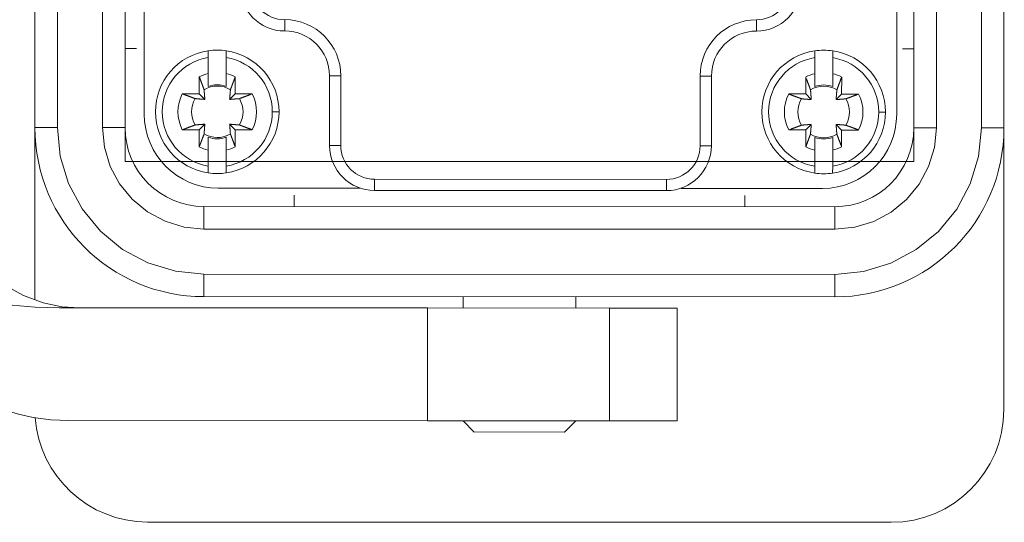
# Model space of a CAD drawing. Header units: millimetres. Extents: x 12388 to 56229, y -202 to 7369.
# Tile 45 of 88: x 21001 to 21176, y 2279 to 2368. Entities that reach past the tile are written whole.
import ezdxf

# ---------------------------------------------------------------- set-up
doc = ezdxf.new("R2010")
doc.units = ezdxf.units.MM
doc.header["$LTSCALE"] = 40
doc.layers.add('도면층1', color=1, linetype='Continuous')

# ---------------------------------------------------------------- blocks, each defined once
blk = doc.blocks.new('0088')
at = {"layer": '도면층1', "linetype": 'Continuous', "lineweight": 15}
for p, q in [((21020.14, 2534.54), (21020.14, 2342.54)), ((21160.14, 2342.54), (21160.14, 2534.54)), ((21020.14, 2342.54), (21160.14, 2342.54))]:
    blk.add_line(p, q, dxfattribs=at)
at = {"layer": '도면층1', "lineweight": 0}
for p, q in [((21004.15, 2348.59), (21004.21, 2528.59)), ((21008.15, 2348.59), (21008.21, 2528.59)), ((21016.21, 2528.59), (21016.15, 2348.59)), ((21020.21, 2528.59), (21020.15, 2348.59)), ((21160.15, 2348.54), (21160.21, 2528.54)), ((21164.15, 2348.54), (21164.21, 2528.54)), ((21172.21, 2528.54), (21172.15, 2348.54)), ((21176.21, 2528.53), (21176.15, 2348.53)), ((21022.16, 2362.59), (21020.16, 2362.59)), ((21160.16, 2362.54), (21158.16, 2362.54)), ((21004.14, 2318.04), (21004.15, 2348.59)), ((21004.15, 2348.59), (21008.15, 2348.59)), ((21016.15, 2348.59), (21020.15, 2348.59)), ((21160.15, 2348.54), (21164.15, 2348.54)), ((21172.15, 2348.54), (21176.15, 2348.53)), ((21176.15, 2348.53), (21176.14, 2298.53)), ((21050.15, 2334.58), (21050.15, 2336.58)), ((21130.15, 2336.55), (21130.15, 2334.55)), ((21034.15, 2334.58), (21146.15, 2334.54)), ((21034.15, 2334.58), (21034.15, 2330.58)), ((21146.15, 2330.54), (21146.15, 2334.54)), ((21034.15, 2330.58), (21146.15, 2330.54)), ((21034.14, 2322.58), (21146.14, 2322.54)), ((21034.14, 2318.58), (21034.14, 2322.58)), ((21146.14, 2322.54), (21146.14, 2318.54)), ((21146.14, 2318.54), (21034.14, 2318.58)), ((21080.14, 2318.57), (21080.14, 2316.57)), ((21100.14, 2316.56), (21100.14, 2318.56)), ((21008.45, 2316.59), (21073.82, 2316.57)), ((21073.82, 2316.57), (21073.82, 2296.57)), ((21073.82, 2316.57), (21106.14, 2316.56)), ((21106.14, 2316.56), (21106.14, 2296.56)), ((21106.14, 2316.56), (21118.14, 2316.55)), ((21118.14, 2316.56), (21118.14, 2316.56)), ((21118.14, 2316.55), (21118.14, 2296.55)), ((21010.14, 2296.59), (21073.82, 2296.57)), ((21073.82, 2296.57), (21106.14, 2296.56)), ((21080.14, 2296.57), (21082.14, 2294.56)), ((21098.12, 2294.55), (21100.14, 2296.56)), ((21106.14, 2296.56), (21118.14, 2296.55)), ((21118.14, 2296.55), (21118.14, 2296.55)), ((21082.13, 2294.57), (21098.13, 2294.56)), ((21156.13, 2278.54), (21024.13, 2278.59))]:
    blk.add_line(p, q, dxfattribs=at)
at = {"layer": '도면층1', "linetype": 'Continuous', "lineweight": 0}
for p, q in [((21023.56, 2371.05), (21023.55, 2350.99)), ((21157.12, 2371), (21157.11, 2350.94)), ((21048.48, 2365.73), (21048.48, 2367.72)), ((21132.2, 2365.7), (21132.2, 2367.7)), ((21034.92, 2361.02), (21034.92, 2362.23)), ((21038.11, 2362.23), (21038.11, 2361.02)), ((21142.56, 2360.98), (21142.56, 2362.19)), ((21145.75, 2362.19), (21145.75, 2360.98)), ((21034.92, 2358.17), (21034.92, 2361.02)), ((21038.11, 2361.02), (21038.11, 2358.17)), ((21142.56, 2358.14), (21142.56, 2360.98)), ((21145.75, 2360.98), (21145.75, 2358.14)), ((21056.44, 2345.39), (21056.45, 2357.75)), ((21056.45, 2357.75), (21058.44, 2357.75)), ((21058.44, 2357.75), (21058.44, 2345.39)), ((21122.22, 2345.37), (21122.23, 2357.73)), ((21124.22, 2357.73), (21122.23, 2357.73)), ((21124.22, 2357.73), (21124.22, 2345.37)), ((21033.32, 2354.57), (21033.32, 2357.59)), ((21034.92, 2357.05), (21034.92, 2355.9)), ((21038.11, 2355.9), (21038.11, 2357.04)), ((21039.7, 2357.59), (21039.7, 2354.57)), ((21140.97, 2354.54), (21140.97, 2357.55)), ((21142.56, 2357.01), (21142.56, 2355.86)), ((21145.75, 2355.86), (21145.75, 2357.01)), ((21147.35, 2357.55), (21147.34, 2354.53)), ((21030.31, 2354.57), (21033.32, 2354.57)), ((21034.31, 2353.58), (21033.32, 2354.57)), ((21039.7, 2354.57), (21038.71, 2353.58)), ((21039.7, 2354.57), (21042.72, 2354.57)), ((21137.95, 2354.54), (21140.97, 2354.54)), ((21141.95, 2353.55), (21140.97, 2354.54)), ((21147.34, 2354.53), (21146.36, 2353.55)), ((21147.34, 2354.53), (21150.36, 2354.53)), ((21047.47, 2351.38), (21046.28, 2351.38)), ((21155.12, 2351.34), (21153.92, 2351.34)), ((21033.32, 2348.19), (21034.31, 2349.18)), ((21038.71, 2349.18), (21039.7, 2348.19)), ((21140.96, 2348.16), (21141.95, 2349.14)), ((21146.36, 2349.14), (21147.34, 2348.15)), ((21033.32, 2348.19), (21030.3, 2348.19)), ((21033.32, 2345.18), (21033.32, 2348.19)), ((21039.7, 2348.19), (21039.7, 2345.17)), ((21042.71, 2348.19), (21039.7, 2348.19)), ((21140.96, 2348.16), (21137.95, 2348.16)), ((21140.96, 2345.14), (21140.96, 2348.16)), ((21147.34, 2348.15), (21147.34, 2345.14)), ((21150.36, 2348.15), (21147.34, 2348.15)), ((21034.91, 2346.86), (21034.91, 2345.72)), ((21038.1, 2345.72), (21038.1, 2346.86)), ((21142.56, 2346.83), (21142.56, 2345.68)), ((21145.75, 2345.68), (21145.75, 2346.83)), ((21034.91, 2341.75), (21034.91, 2344.59)), ((21038.1, 2344.59), (21038.1, 2341.74)), ((21056.44, 2345.39), (21058.44, 2345.39)), ((21124.22, 2345.37), (21122.22, 2345.37)), ((21142.56, 2341.71), (21142.56, 2344.55)), ((21145.75, 2344.55), (21145.75, 2341.71)), ((21034.91, 2340.53), (21034.91, 2341.75)), ((21038.1, 2341.74), (21038.1, 2340.53)), ((21142.56, 2340.5), (21142.56, 2341.71)), ((21145.75, 2341.71), (21145.74, 2340.5)), ((21064.41, 2339.41), (21116.24, 2339.39)), ((21064.41, 2337.42), (21064.41, 2339.41)), ((21116.24, 2337.4), (21116.24, 2339.39)), ((21036.7, 2337.83), (21061.82, 2337.82)), ((21061.82, 2337.82), (21061.82, 2337.85)), ((21116.24, 2337.4), (21064.41, 2337.42)), ((21118.83, 2337.83), (21118.83, 2337.8)), ((21118.83, 2337.8), (21143.95, 2337.79))]:
    blk.add_line(p, q, dxfattribs=at)
for points in [[(21034.92, 2355.9), (21034.92, 2355.96, 0), (21034.92, 2356.03, 0), (21034.92, 2356.09, 0), (21034.92, 2356.16, 0), (21034.92, 2356.22, 0), (21034.92, 2356.29, 0), (21034.92, 2356.36, 0), (21034.92, 2356.42, 0), (21034.92, 2356.49, 0), (21034.92, 2356.56, 0), (21034.92, 2356.64, 0), (21034.92, 2356.71, 0), (21034.92, 2356.78, 0), (21034.92, 2356.85, 0), (21034.92, 2356.93, 0), (21034.92, 2357, 0), (21034.92, 2357.08, 0), (21034.92, 2357.16, 0), (21034.92, 2357.24, 0), (21034.92, 2357.32, 0), (21034.92, 2357.4, 0), (21034.92, 2357.48, 0), (21034.92, 2357.57, 0), (21034.92, 2357.65, 0), (21034.92, 2357.72, 0), (21034.92, 2357.82, 0), (21034.92, 2357.97, 0), (21034.92, 2358.17, 0)], [(21038.11, 2358.17), (21038.11, 2358.08, 0), (21038.11, 2357.99, 0), (21038.11, 2357.9, 0), (21038.11, 2357.82, 0), (21038.11, 2357.73, 0), (21038.11, 2357.65, 0), (21038.11, 2357.56, 0), (21038.11, 2357.48, 0), (21038.11, 2357.4, 0), (21038.11, 2357.32, 0), (21038.11, 2357.24, 0), (21038.11, 2357.16, 0), (21038.11, 2357.08, 0), (21038.11, 2357, 0), (21038.11, 2356.93, 0), (21038.11, 2356.85, 0), (21038.11, 2356.78, 0), (21038.11, 2356.71, 0), (21038.11, 2356.63, 0), (21038.11, 2356.56, 0), (21038.11, 2356.49, 0), (21038.11, 2356.42, 0), (21038.11, 2356.35, 0), (21038.11, 2356.29, 0), (21038.11, 2356.23, 0), (21038.11, 2356.15, 0), (21038.11, 2356.04, 0), (21038.11, 2355.9, 0)], [(21142.56, 2355.86), (21142.56, 2355.93, 0), (21142.56, 2355.99, 0), (21142.56, 2356.05, 0), (21142.56, 2356.12, 0), (21142.56, 2356.19, 0), (21142.56, 2356.25, 0), (21142.56, 2356.32, 0), (21142.56, 2356.39, 0), (21142.56, 2356.46, 0), (21142.56, 2356.53, 0), (21142.56, 2356.6, 0), (21142.56, 2356.67, 0), (21142.56, 2356.74, 0), (21142.56, 2356.82, 0), (21142.56, 2356.89, 0), (21142.56, 2356.97, 0), (21142.56, 2357.05, 0), (21142.56, 2357.12, 0), (21142.56, 2357.2, 0), (21142.56, 2357.28, 0), (21142.56, 2357.36, 0), (21142.56, 2357.44, 0), (21142.56, 2357.53, 0), (21142.56, 2357.61, 0), (21142.56, 2357.68, 0), (21142.56, 2357.78, 0), (21142.56, 2357.94, 0), (21142.56, 2358.14, 0)], [(21145.75, 2358.14), (21145.75, 2358.05, 0), (21145.75, 2357.96, 0), (21145.75, 2357.87, 0), (21145.75, 2357.78, 0), (21145.75, 2357.69, 0), (21145.75, 2357.61, 0), (21145.75, 2357.53, 0), (21145.75, 2357.44, 0), (21145.75, 2357.36, 0), (21145.75, 2357.28, 0), (21145.75, 2357.2, 0), (21145.75, 2357.12, 0), (21145.75, 2357.04, 0), (21145.75, 2356.97, 0), (21145.75, 2356.89, 0), (21145.75, 2356.82, 0), (21145.75, 2356.74, 0), (21145.75, 2356.67, 0), (21145.75, 2356.6, 0), (21145.75, 2356.53, 0), (21145.75, 2356.46, 0), (21145.75, 2356.39, 0), (21145.75, 2356.32, 0), (21145.75, 2356.25, 0), (21145.75, 2356.19, 0.000001), (21145.75, 2356.12, 0.000001), (21145.75, 2356.01, 0), (21145.75, 2355.86, 0)], [(21034.17, 2355.31), (21034.15, 2355.37, 0.000046), (21034.13, 2355.43, 0.000045), (21034.1, 2355.5, 0.000043), (21034.08, 2355.56, 0.000042), (21034.06, 2355.62, 0.000041), (21034.03, 2355.69, 0.000039), (21034.01, 2355.76, 0.000038), (21033.98, 2355.82, 0.000037), (21033.96, 2355.89, 0.000036), (21033.93, 2355.96, 0.000035), (21033.9, 2356.03, 0.000034), (21033.88, 2356.1, 0.000033), (21033.85, 2356.18, 0.000032), (21033.82, 2356.25, 0.000031), (21033.8, 2356.32, 0.00003), (21033.77, 2356.4, 0.000029), (21033.74, 2356.48, 0.000028), (21033.71, 2356.56, 0.000028), (21033.68, 2356.64, 0.000026), (21033.65, 2356.72, 0.000024), (21033.62, 2356.8, 0.000026), (21033.59, 2356.88, 0.00003), (21033.55, 2356.97, 0.000022), (21033.52, 2357.05, 0.000007), (21033.5, 2357.12, 0.00003), (21033.46, 2357.22, 0.000049), (21033.4, 2357.38, 0.000023), (21033.32, 2357.59, 0.000012)], [(21039.7, 2357.59), (21039.67, 2357.49, 0.00002), (21039.63, 2357.4, 0.00002), (21039.6, 2357.31, 0.000021), (21039.57, 2357.22, 0.000021), (21039.53, 2357.13, 0.000022), (21039.5, 2357.05, 0.000022), (21039.47, 2356.96, 0.000023), (21039.44, 2356.88, 0.000024), (21039.41, 2356.8, 0.000024), (21039.37, 2356.71, 0.000025), (21039.34, 2356.63, 0.000026), (21039.31, 2356.55, 0.000026), (21039.29, 2356.48, 0.000027), (21039.26, 2356.4, 0.000028), (21039.23, 2356.32, 0.000029), (21039.2, 2356.25, 0.00003), (21039.17, 2356.17, 0.000031), (21039.15, 2356.1, 0.000032), (21039.12, 2356.03, 0.000032), (21039.09, 2355.96, 0.000031), (21039.07, 2355.89, 0.000035), (21039.04, 2355.82, 0.000044), (21039.02, 2355.75, 0.000034), (21038.99, 2355.69, 0.000012), (21038.97, 2355.63, 0.00005), (21038.94, 2355.56, 0.000093), (21038.9, 2355.45, 0.000048), (21038.85, 2355.31, 0.000026)], [(21141.82, 2355.28), (21141.79, 2355.34, 0.000046), (21141.77, 2355.4, 0.000045), (21141.75, 2355.46, 0.000043), (21141.72, 2355.52, 0.000042), (21141.7, 2355.59, 0.000041), (21141.68, 2355.65, 0.000039), (21141.65, 2355.72, 0.000038), (21141.63, 2355.79, 0.000037), (21141.6, 2355.86, 0.000036), (21141.57, 2355.93, 0.000035), (21141.55, 2356, 0.000034), (21141.52, 2356.07, 0.000032), (21141.49, 2356.14, 0.000032), (21141.47, 2356.21, 0.000031), (21141.44, 2356.29, 0.00003), (21141.41, 2356.36, 0.000029), (21141.38, 2356.44, 0.000028), (21141.35, 2356.52, 0.000028), (21141.32, 2356.6, 0.000026), (21141.29, 2356.68, 0.000024), (21141.26, 2356.76, 0.000026), (21141.23, 2356.84, 0.00003), (21141.2, 2356.93, 0.000022), (21141.17, 2357.01, 0.000007), (21141.14, 2357.09, 0.00003), (21141.1, 2357.19, 0.000049), (21141.04, 2357.34, 0.000023), (21140.97, 2357.55, 0.000012)], [(21147.35, 2357.55), (21147.31, 2357.46, 0.000019), (21147.28, 2357.37, 0.00002), (21147.24, 2357.28, 0.00002), (21147.21, 2357.19, 0.000021), (21147.18, 2357.1, 0.000022), (21147.14, 2357.01, 0.000022), (21147.11, 2356.93, 0.000023), (21147.08, 2356.84, 0.000023), (21147.05, 2356.76, 0.000024), (21147.02, 2356.68, 0.000025), (21146.99, 2356.6, 0.000025), (21146.96, 2356.52, 0.000026), (21146.93, 2356.44, 0.000027), (21146.9, 2356.36, 0.000028), (21146.87, 2356.29, 0.000029), (21146.84, 2356.21, 0.000029), (21146.82, 2356.14, 0.00003), (21146.79, 2356.07, 0.000032), (21146.76, 2355.99, 0.000032), (21146.74, 2355.92, 0.000031), (21146.71, 2355.85, 0.000035), (21146.68, 2355.79, 0.000043), (21146.66, 2355.72, 0.000034), (21146.63, 2355.65, 0.000012), (21146.61, 2355.59, 0.00005), (21146.59, 2355.52, 0.000091), (21146.55, 2355.41, 0.000047), (21146.49, 2355.27, 0.000026)], [(21030.31, 2354.57), (21030.4, 2354.54, 0.000019), (21030.49, 2354.5, 0.00002), (21030.58, 2354.47, 0.000021), (21030.67, 2354.44, 0.000021), (21030.76, 2354.4, 0.000022), (21030.84, 2354.37, 0.000022), (21030.93, 2354.34, 0.000023), (21031.01, 2354.31, 0.000024), (21031.1, 2354.28, 0.000024), (21031.18, 2354.25, 0.000025), (21031.26, 2354.22, 0.000026), (21031.34, 2354.19, 0.000026), (21031.42, 2354.16, 0.000027), (21031.49, 2354.13, 0.000028), (21031.57, 2354.1, 0.000029), (21031.64, 2354.07, 0.000029), (21031.72, 2354.04, 0.00003), (21031.79, 2354.02, 0.000032), (21031.86, 2353.99, 0.000032), (21031.93, 2353.96, 0.000031), (21032, 2353.94, 0.000035), (21032.07, 2353.91, 0.000043), (21032.14, 2353.89, 0.000034), (21032.2, 2353.86, 0.000012), (21032.26, 2353.84, 0.00005), (21032.33, 2353.81, 0.000092), (21032.44, 2353.77, 0.000047), (21032.58, 2353.72, 0.000026)], [(21034.31, 2353.58), (21034.3, 2353.63, 0.000147), (21034.3, 2353.67, 0.00014), (21034.3, 2353.71, 0.000136), (21034.3, 2353.76, 0.000136), (21034.29, 2353.8, 0.000133), (21034.29, 2353.85, 0.000131), (21034.29, 2353.9, 0.000129), (21034.28, 2353.94, 0.000127), (21034.28, 2353.99, 0.000125), (21034.27, 2354.04, 0.000123), (21034.27, 2354.09, 0.000121), (21034.27, 2354.14, 0.000119), (21034.26, 2354.2, 0.000116), (21034.26, 2354.25, 0.000115), (21034.25, 2354.31, 0.000112), (21034.25, 2354.36, 0.00011), (21034.24, 2354.42, 0.000109), (21034.24, 2354.48, 0.000109), (21034.24, 2354.54, 0.000103), (21034.23, 2354.6, 0.000094), (21034.23, 2354.66, 0.000103), (21034.22, 2354.73, 0.000123), (21034.21, 2354.8, 0.000088), (21034.21, 2354.86, 0.000024), (21034.2, 2354.92, 0.000127), (21034.2, 2355.01, 0.000209), (21034.19, 2355.14, 0.000094), (21034.17, 2355.31, 0.000047)], [(21038.85, 2355.31), (21038.84, 2355.23, 0.00008), (21038.84, 2355.15, 0.000085), (21038.83, 2355.08, 0.000089), (21038.83, 2355, 0.00009), (21038.82, 2354.93, 0.000091), (21038.81, 2354.86, 0.000093), (21038.81, 2354.79, 0.000095), (21038.8, 2354.73, 0.000097), (21038.8, 2354.66, 0.000099), (21038.79, 2354.6, 0.000101), (21038.79, 2354.54, 0.000103), (21038.78, 2354.48, 0.000105), (21038.78, 2354.42, 0.000107), (21038.77, 2354.36, 0.000109), (21038.77, 2354.3, 0.000111), (21038.76, 2354.25, 0.000112), (21038.76, 2354.2, 0.000115), (21038.76, 2354.14, 0.000119), (21038.75, 2354.09, 0.000119), (21038.75, 2354.04, 0.000113), (21038.74, 2353.99, 0.000126), (21038.74, 2353.94, 0.000151), (21038.74, 2353.89, 0.000119), (21038.73, 2353.85, 0.000046), (21038.73, 2353.81, 0.000167), (21038.73, 2353.76, 0.000297), (21038.72, 2353.68, 0.000154), (21038.71, 2353.58, 0.000085)], [(21040.44, 2353.72), (21040.5, 2353.74, 0.000046), (21040.56, 2353.76, 0.000045), (21040.62, 2353.79, 0.000043), (21040.69, 2353.81, 0.000042), (21040.75, 2353.84, 0.000041), (21040.82, 2353.86, 0.000039), (21040.88, 2353.88, 0.000038), (21040.95, 2353.91, 0.000037), (21041.02, 2353.93, 0.000036), (21041.09, 2353.96, 0.000035), (21041.16, 2353.99, 0.000033), (21041.23, 2354.01, 0.000032), (21041.3, 2354.04, 0.000031), (21041.38, 2354.07, 0.000031), (21041.45, 2354.1, 0.00003), (21041.53, 2354.12, 0.000029), (21041.61, 2354.15, 0.000028), (21041.68, 2354.18, 0.000028), (21041.76, 2354.21, 0.000026), (21041.84, 2354.24, 0.000024), (21041.93, 2354.27, 0.000026), (21042.01, 2354.3, 0.00003), (21042.1, 2354.34, 0.000022), (21042.18, 2354.37, 0.000007), (21042.25, 2354.4, 0.00003), (21042.35, 2354.43, 0.000049), (21042.51, 2354.49, 0.000023), (21042.72, 2354.57, 0.000012)], [(21137.95, 2354.54), (21138.04, 2354.5, 0.00002), (21138.13, 2354.47, 0.00002), (21138.22, 2354.43, 0.000021), (21138.31, 2354.4, 0.000021), (21138.4, 2354.37, 0.000022), (21138.49, 2354.34, 0.000022), (21138.57, 2354.3, 0.000023), (21138.66, 2354.27, 0.000024), (21138.74, 2354.24, 0.000024), (21138.82, 2354.21, 0.000025), (21138.9, 2354.18, 0.000026), (21138.98, 2354.15, 0.000026), (21139.06, 2354.12, 0.000027), (21139.14, 2354.09, 0.000028), (21139.21, 2354.06, 0.000029), (21139.29, 2354.04, 0.00003), (21139.36, 2354.01, 0.000031), (21139.43, 2353.98, 0.000032), (21139.51, 2353.95, 0.000032), (21139.58, 2353.93, 0.000031), (21139.64, 2353.9, 0.000035), (21139.71, 2353.88, 0.000044), (21139.78, 2353.85, 0.000034), (21139.85, 2353.83, 0.000012), (21139.91, 2353.81, 0.00005), (21139.98, 2353.78, 0.000092), (21140.08, 2353.74, 0.000048), (21140.22, 2353.69, 0.000026)], [(21141.95, 2353.55), (21141.95, 2353.59, 0.000147), (21141.95, 2353.63, 0.000141), (21141.94, 2353.68, 0.000137), (21141.94, 2353.72, 0.000136), (21141.94, 2353.77, 0.000134), (21141.93, 2353.81, 0.000132), (21141.93, 2353.86, 0.000129), (21141.93, 2353.91, 0.000128), (21141.92, 2353.96, 0.000125), (21141.92, 2354.01, 0.000123), (21141.91, 2354.06, 0.000121), (21141.91, 2354.11, 0.000119), (21141.91, 2354.16, 0.000117), (21141.9, 2354.21, 0.000115), (21141.9, 2354.27, 0.000113), (21141.89, 2354.33, 0.00011), (21141.89, 2354.38, 0.000109), (21141.88, 2354.44, 0.00011), (21141.88, 2354.5, 0.000104), (21141.87, 2354.57, 0.000094), (21141.87, 2354.63, 0.000104), (21141.86, 2354.69, 0.000124), (21141.86, 2354.76, 0.000088), (21141.85, 2354.83, 0.000024), (21141.85, 2354.89, 0.000128), (21141.84, 2354.97, 0.00021), (21141.83, 2355.1, 0.000094), (21141.82, 2355.28, 0.000047)], [(21146.49, 2355.27), (21146.49, 2355.2, 0.00008), (21146.48, 2355.12, 0.000085), (21146.47, 2355.04, 0.000089), (21146.47, 2354.97, 0.000089), (21146.46, 2354.9, 0.000091), (21146.46, 2354.83, 0.000093), (21146.45, 2354.76, 0.000095), (21146.45, 2354.69, 0.000097), (21146.44, 2354.63, 0.000099), (21146.44, 2354.56, 0.0001), (21146.43, 2354.5, 0.000103), (21146.43, 2354.44, 0.000104), (21146.42, 2354.38, 0.000107), (21146.42, 2354.33, 0.000109), (21146.41, 2354.27, 0.000111), (21146.41, 2354.21, 0.000112), (21146.4, 2354.16, 0.000115), (21146.4, 2354.11, 0.000119), (21146.39, 2354.05, 0.000118), (21146.39, 2354, 0.000113), (21146.39, 2353.95, 0.000125), (21146.38, 2353.91, 0.00015), (21146.38, 2353.86, 0.000119), (21146.38, 2353.81, 0.000046), (21146.37, 2353.77, 0.000167), (21146.37, 2353.72, 0.000296), (21146.36, 2353.64, 0.000153), (21146.36, 2353.55, 0.000084)], [(21148.08, 2353.68), (21148.14, 2353.71, 0.000046), (21148.21, 2353.73, 0.000045), (21148.27, 2353.75, 0.000043), (21148.33, 2353.78, 0.000042), (21148.4, 2353.8, 0.00004), (21148.46, 2353.82, 0.000039), (21148.53, 2353.85, 0.000038), (21148.6, 2353.87, 0.000037), (21148.66, 2353.9, 0.000035), (21148.73, 2353.92, 0.000034), (21148.8, 2353.95, 0.000033), (21148.88, 2353.98, 0.000032), (21148.95, 2354, 0.000031), (21149.02, 2354.03, 0.00003), (21149.1, 2354.06, 0.000029), (21149.17, 2354.09, 0.000028), (21149.25, 2354.12, 0.000028), (21149.33, 2354.15, 0.000028), (21149.41, 2354.18, 0.000026), (21149.49, 2354.21, 0.000024), (21149.57, 2354.24, 0.000025), (21149.65, 2354.27, 0.000029), (21149.74, 2354.3, 0.000022), (21149.82, 2354.33, 0.000007), (21149.9, 2354.36, 0.00003), (21150, 2354.4, 0.000048), (21150.15, 2354.46, 0.000022), (21150.36, 2354.53, 0.000012)], [(21032.58, 2353.72), (21032.66, 2353.72, 0.00008), (21032.74, 2353.71, 0.000085), (21032.81, 2353.7, 0.000089), (21032.89, 2353.7, 0.000089), (21032.96, 2353.69, 0.000091), (21033.03, 2353.68, 0.000093), (21033.1, 2353.68, 0.000095), (21033.16, 2353.67, 0.000097), (21033.23, 2353.67, 0.000099), (21033.29, 2353.66, 0.000101), (21033.35, 2353.66, 0.000103), (21033.41, 2353.65, 0.000105), (21033.47, 2353.65, 0.000107), (21033.53, 2353.64, 0.000109), (21033.59, 2353.64, 0.000111), (21033.64, 2353.63, 0.000112), (21033.7, 2353.63, 0.000115), (21033.75, 2353.63, 0.000119), (21033.8, 2353.62, 0.000119), (21033.85, 2353.62, 0.000113), (21033.9, 2353.61, 0.000126), (21033.95, 2353.61, 0.000151), (21034, 2353.61, 0.000119), (21034.04, 2353.6, 0.000046), (21034.09, 2353.6, 0.000167), (21034.14, 2353.6, 0.000297), (21034.21, 2353.59, 0.000153), (21034.31, 2353.58, 0.000084)], [(21038.71, 2353.58), (21038.76, 2353.59, 0.000147), (21038.8, 2353.59, 0.000141), (21038.84, 2353.59, 0.000137), (21038.89, 2353.6, 0.000136), (21038.93, 2353.6, 0.000134), (21038.98, 2353.6, 0.000132), (21039.02, 2353.61, 0.000129), (21039.07, 2353.61, 0.000128), (21039.12, 2353.61, 0.000125), (21039.17, 2353.62, 0.000123), (21039.22, 2353.62, 0.000121), (21039.27, 2353.62, 0.000119), (21039.33, 2353.63, 0.000117), (21039.38, 2353.63, 0.000115), (21039.43, 2353.64, 0.000113), (21039.49, 2353.64, 0.00011), (21039.55, 2353.65, 0.000109), (21039.61, 2353.65, 0.00011), (21039.67, 2353.66, 0.000104), (21039.73, 2353.66, 0.000094), (21039.79, 2353.67, 0.000104), (21039.86, 2353.67, 0.000123), (21039.93, 2353.68, 0.000088), (21039.99, 2353.68, 0.000024), (21040.05, 2353.69, 0.000127), (21040.13, 2353.69, 0.00021), (21040.27, 2353.7, 0.000094), (21040.44, 2353.72, 0.000047)], [(21140.22, 2353.69), (21140.3, 2353.68, 0.00008), (21140.38, 2353.67, 0.000085), (21140.46, 2353.67, 0.000089), (21140.53, 2353.66, 0.000089), (21140.6, 2353.65, 0.000091), (21140.67, 2353.65, 0.000093), (21140.74, 2353.64, 0.000095), (21140.81, 2353.64, 0.000097), (21140.87, 2353.63, 0.000099), (21140.94, 2353.63, 0.000101), (21141, 2353.62, 0.000103), (21141.06, 2353.62, 0.000105), (21141.12, 2353.61, 0.000107), (21141.17, 2353.61, 0.000109), (21141.23, 2353.6, 0.000111), (21141.29, 2353.6, 0.000112), (21141.34, 2353.59, 0.000115), (21141.39, 2353.59, 0.000119), (21141.44, 2353.59, 0.000119), (21141.49, 2353.58, 0.000113), (21141.54, 2353.58, 0.000126), (21141.59, 2353.58, 0.000151), (21141.64, 2353.57, 0.000119), (21141.69, 2353.57, 0.000046), (21141.73, 2353.57, 0.000167), (21141.78, 2353.56, 0.000297), (21141.85, 2353.56, 0.000154), (21141.95, 2353.55, 0.000085)], [(21146.36, 2353.55), (21146.4, 2353.55, 0.000147), (21146.44, 2353.55, 0.00014), (21146.49, 2353.56, 0.000137), (21146.53, 2353.56, 0.000136), (21146.57, 2353.56, 0.000134), (21146.62, 2353.57, 0.000132), (21146.67, 2353.57, 0.000129), (21146.72, 2353.57, 0.000127), (21146.76, 2353.58, 0.000125), (21146.81, 2353.58, 0.000123), (21146.86, 2353.58, 0.000121), (21146.92, 2353.59, 0.000119), (21146.97, 2353.59, 0.000117), (21147.02, 2353.6, 0.000115), (21147.08, 2353.6, 0.000113), (21147.13, 2353.61, 0.00011), (21147.19, 2353.61, 0.000109), (21147.25, 2353.62, 0.00011), (21147.31, 2353.62, 0.000104), (21147.37, 2353.63, 0.000094), (21147.44, 2353.63, 0.000104), (21147.5, 2353.64, 0.000123), (21147.57, 2353.64, 0.000088), (21147.64, 2353.65, 0.000024), (21147.7, 2353.65, 0.000127), (21147.78, 2353.66, 0.00021), (21147.91, 2353.67, 0.000094), (21148.08, 2353.68, 0.000047)], [(21032.58, 2349.04), (21032.52, 2349.02, 0.000046), (21032.46, 2349, 0.000044), (21032.4, 2348.97, 0.000043), (21032.33, 2348.95, 0.000042), (21032.27, 2348.93, 0.00004), (21032.2, 2348.9, 0.000039), (21032.14, 2348.88, 0.000038), (21032.07, 2348.85, 0.000036), (21032, 2348.83, 0.000035), (21031.93, 2348.8, 0.000034), (21031.86, 2348.78, 0.000033), (21031.79, 2348.75, 0.000032), (21031.72, 2348.72, 0.000031), (21031.64, 2348.69, 0.00003), (21031.57, 2348.67, 0.000029), (21031.49, 2348.64, 0.000028), (21031.41, 2348.61, 0.000028), (21031.34, 2348.58, 0.000028), (21031.26, 2348.55, 0.000026), (21031.18, 2348.52, 0.000024), (21031.09, 2348.49, 0.000025), (21031.01, 2348.46, 0.000029), (21030.92, 2348.43, 0.000022), (21030.84, 2348.4, 0.000007), (21030.77, 2348.37, 0.000029), (21030.67, 2348.33, 0.000048), (21030.51, 2348.27, 0.000022), (21030.3, 2348.19, 0.000012)], [(21034.31, 2349.18), (21034.26, 2349.18, 0.000147), (21034.22, 2349.17, 0.00014), (21034.18, 2349.17, 0.000137), (21034.13, 2349.17, 0.000136), (21034.09, 2349.16, 0.000134), (21034.04, 2349.16, 0.000131), (21034, 2349.16, 0.000129), (21033.95, 2349.15, 0.000127), (21033.9, 2349.15, 0.000125), (21033.85, 2349.15, 0.000123), (21033.8, 2349.14, 0.000121), (21033.75, 2349.14, 0.000119), (21033.69, 2349.13, 0.000117), (21033.64, 2349.13, 0.000115), (21033.59, 2349.13, 0.000112), (21033.53, 2349.12, 0.00011), (21033.47, 2349.12, 0.000109), (21033.41, 2349.11, 0.00011), (21033.35, 2349.11, 0.000104), (21033.29, 2349.1, 0.000094), (21033.23, 2349.1, 0.000104), (21033.16, 2349.09, 0.000123), (21033.09, 2349.09, 0.000088), (21033.03, 2349.08, 0.000024), (21032.97, 2349.08, 0.000127), (21032.89, 2349.07, 0.00021), (21032.75, 2349.06, 0.000094), (21032.58, 2349.04, 0.000047)], [(21034.17, 2347.45), (21034.18, 2347.53, 0.00008), (21034.18, 2347.61, 0.000085), (21034.19, 2347.68, 0.000089), (21034.2, 2347.76, 0.000089), (21034.2, 2347.83, 0.000091), (21034.21, 2347.9, 0.000093), (21034.21, 2347.97, 0.000095), (21034.22, 2348.03, 0.000097), (21034.22, 2348.1, 0.000099), (21034.23, 2348.16, 0.0001), (21034.23, 2348.22, 0.000103), (21034.24, 2348.28, 0.000104), (21034.24, 2348.34, 0.000107), (21034.25, 2348.4, 0.000109), (21034.25, 2348.46, 0.000111), (21034.26, 2348.51, 0.000112), (21034.26, 2348.57, 0.000115), (21034.26, 2348.62, 0.000119), (21034.27, 2348.67, 0.000118), (21034.27, 2348.72, 0.000113), (21034.28, 2348.77, 0.000125), (21034.28, 2348.82, 0.00015), (21034.28, 2348.87, 0.000119), (21034.29, 2348.92, 0.000046), (21034.29, 2348.96, 0.000167), (21034.29, 2349.01, 0.000296), (21034.3, 2349.08, 0.000153), (21034.31, 2349.18, 0.000084)], [(21040.44, 2349.04), (21040.36, 2349.05, 0.00008), (21040.28, 2349.05, 0.000085), (21040.21, 2349.06, 0.000089), (21040.13, 2349.07, 0.000089), (21040.06, 2349.07, 0.000091), (21039.99, 2349.08, 0.000093), (21039.92, 2349.08, 0.000095), (21039.86, 2349.09, 0.000097), (21039.79, 2349.09, 0.000099), (21039.73, 2349.1, 0.000101), (21039.67, 2349.1, 0.000103), (21039.61, 2349.11, 0.000104), (21039.55, 2349.11, 0.000107), (21039.49, 2349.12, 0.000109), (21039.43, 2349.12, 0.000111), (21039.38, 2349.13, 0.000112), (21039.32, 2349.13, 0.000115), (21039.27, 2349.14, 0.000119), (21039.22, 2349.14, 0.000118), (21039.17, 2349.14, 0.000113), (21039.12, 2349.15, 0.000125), (21039.07, 2349.15, 0.00015), (21039.02, 2349.15, 0.000119), (21038.98, 2349.16, 0.000046), (21038.94, 2349.16, 0.000167), (21038.88, 2349.17, 0.000296), (21038.81, 2349.17, 0.000153), (21038.71, 2349.18, 0.000084)], [(21038.71, 2349.18), (21038.72, 2349.14, 0.000147), (21038.72, 2349.09, 0.000141), (21038.72, 2349.05, 0.000137), (21038.72, 2349.01, 0.000136), (21038.73, 2348.96, 0.000134), (21038.73, 2348.91, 0.000132), (21038.73, 2348.87, 0.000129), (21038.74, 2348.82, 0.000128), (21038.74, 2348.77, 0.000125), (21038.75, 2348.72, 0.000123), (21038.75, 2348.67, 0.000121), (21038.75, 2348.62, 0.000119), (21038.76, 2348.57, 0.000117), (21038.76, 2348.51, 0.000115), (21038.77, 2348.46, 0.000113), (21038.77, 2348.4, 0.00011), (21038.78, 2348.34, 0.000109), (21038.78, 2348.28, 0.00011), (21038.78, 2348.22, 0.000104), (21038.79, 2348.16, 0.000094), (21038.79, 2348.1, 0.000104), (21038.8, 2348.03, 0.000124), (21038.81, 2347.96, 0.000088), (21038.81, 2347.9, 0.000024), (21038.82, 2347.84, 0.000128), (21038.82, 2347.76, 0.00021), (21038.83, 2347.63, 0.000094), (21038.85, 2347.45, 0.000047)], [(21042.71, 2348.19), (21042.62, 2348.22, 0.000019), (21042.53, 2348.26, 0.00002), (21042.44, 2348.29, 0.000021), (21042.35, 2348.33, 0.000021), (21042.26, 2348.36, 0.000022), (21042.18, 2348.39, 0.000022), (21042.09, 2348.42, 0.000023), (21042.01, 2348.45, 0.000023), (21041.92, 2348.49, 0.000024), (21041.84, 2348.52, 0.000025), (21041.76, 2348.55, 0.000026), (21041.68, 2348.58, 0.000026), (21041.6, 2348.61, 0.000027), (21041.53, 2348.63, 0.000028), (21041.45, 2348.66, 0.000029), (21041.38, 2348.69, 0.000029), (21041.3, 2348.72, 0.00003), (21041.23, 2348.75, 0.000032), (21041.16, 2348.77, 0.000032), (21041.09, 2348.8, 0.000031), (21041.02, 2348.82, 0.000035), (21040.95, 2348.85, 0.000043), (21040.88, 2348.88, 0.000034), (21040.82, 2348.9, 0.000012), (21040.76, 2348.92, 0.00005), (21040.69, 2348.95, 0.000092), (21040.58, 2348.99, 0.000047), (21040.44, 2349.04, 0.000026)], [(21140.22, 2349.01), (21140.16, 2348.98, 0.000046), (21140.1, 2348.96, 0.000045), (21140.04, 2348.94, 0.000043), (21139.98, 2348.92, 0.000042), (21139.91, 2348.89, 0.000041), (21139.85, 2348.87, 0.000039), (21139.78, 2348.84, 0.000038), (21139.71, 2348.82, 0.000037), (21139.64, 2348.79, 0.000036), (21139.57, 2348.77, 0.000035), (21139.5, 2348.74, 0.000033), (21139.43, 2348.71, 0.000032), (21139.36, 2348.69, 0.000032), (21139.29, 2348.66, 0.000031), (21139.21, 2348.63, 0.00003), (21139.13, 2348.6, 0.000029), (21139.06, 2348.57, 0.000028), (21138.98, 2348.54, 0.000028), (21138.9, 2348.51, 0.000026), (21138.82, 2348.48, 0.000024), (21138.74, 2348.45, 0.000026), (21138.65, 2348.42, 0.00003), (21138.57, 2348.39, 0.000022), (21138.48, 2348.36, 0.000007), (21138.41, 2348.33, 0.00003), (21138.31, 2348.29, 0.000049), (21138.15, 2348.24, 0.000023), (21137.95, 2348.16, 0.000012)], [(21141.95, 2349.14), (21141.91, 2349.14, 0.000147), (21141.87, 2349.14, 0.00014), (21141.82, 2349.13, 0.000136), (21141.78, 2349.13, 0.000136), (21141.73, 2349.13, 0.000134), (21141.69, 2349.12, 0.000131), (21141.64, 2349.12, 0.000129), (21141.59, 2349.12, 0.000127), (21141.54, 2349.11, 0.000125), (21141.49, 2349.11, 0.000123), (21141.44, 2349.11, 0.000121), (21141.39, 2349.1, 0.000119), (21141.34, 2349.1, 0.000117), (21141.28, 2349.09, 0.000115), (21141.23, 2349.09, 0.000112), (21141.17, 2349.08, 0.00011), (21141.11, 2349.08, 0.000109), (21141.06, 2349.08, 0.00011), (21141, 2349.07, 0.000104), (21140.93, 2349.07, 0.000094), (21140.87, 2349.06, 0.000104), (21140.81, 2349.06, 0.000123), (21140.74, 2349.05, 0.000088), (21140.67, 2349.04, 0.000024), (21140.61, 2349.04, 0.000127), (21140.53, 2349.03, 0.000209), (21140.4, 2349.02, 0.000094), (21140.22, 2349.01, 0.000047)], [(21141.81, 2347.42), (21141.82, 2347.5, 0.00008), (21141.83, 2347.57, 0.000085), (21141.83, 2347.65, 0.000089), (21141.84, 2347.72, 0.00009), (21141.84, 2347.79, 0.000091), (21141.85, 2347.86, 0.000093), (21141.86, 2347.93, 0.000095), (21141.86, 2348, 0.000097), (21141.87, 2348.06, 0.000099), (21141.87, 2348.13, 0.000101), (21141.88, 2348.19, 0.000103), (21141.88, 2348.25, 0.000105), (21141.89, 2348.31, 0.000107), (21141.89, 2348.37, 0.000109), (21141.9, 2348.42, 0.000111), (21141.9, 2348.48, 0.000112), (21141.9, 2348.53, 0.000115), (21141.91, 2348.58, 0.000119), (21141.91, 2348.64, 0.000119), (21141.92, 2348.69, 0.000113), (21141.92, 2348.74, 0.000126), (21141.92, 2348.79, 0.000151), (21141.93, 2348.83, 0.00012), (21141.93, 2348.88, 0.000046), (21141.93, 2348.92, 0.000167), (21141.94, 2348.97, 0.000297), (21141.94, 2349.05, 0.000154), (21141.95, 2349.14, 0.000085)], [(21148.08, 2349), (21148, 2349.01, 0.00008), (21147.93, 2349.02, 0.000085), (21147.85, 2349.02, 0.000089), (21147.78, 2349.03, 0.000089), (21147.7, 2349.04, 0.000091), (21147.63, 2349.04, 0.000093), (21147.57, 2349.05, 0.000095), (21147.5, 2349.05, 0.000097), (21147.44, 2349.06, 0.000099), (21147.37, 2349.06, 0.000101), (21147.31, 2349.07, 0.000103), (21147.25, 2349.07, 0.000104), (21147.19, 2349.08, 0.000107), (21147.13, 2349.08, 0.000109), (21147.08, 2349.09, 0.000111), (21147.02, 2349.09, 0.000112), (21146.97, 2349.1, 0.000115), (21146.91, 2349.1, 0.000119), (21146.86, 2349.1, 0.000118), (21146.81, 2349.11, 0.000113), (21146.76, 2349.11, 0.000126), (21146.71, 2349.12, 0.000151), (21146.66, 2349.12, 0.000119), (21146.62, 2349.12, 0.000046), (21146.58, 2349.13, 0.000167), (21146.53, 2349.13, 0.000296), (21146.45, 2349.13, 0.000153), (21146.36, 2349.14, 0.000084)], [(21146.36, 2349.14), (21146.36, 2349.1, 0.000146), (21146.36, 2349.06, 0.00014), (21146.36, 2349.01, 0.000136), (21146.37, 2348.97, 0.000135), (21146.37, 2348.92, 0.000133), (21146.37, 2348.88, 0.000131), (21146.38, 2348.83, 0.000129), (21146.38, 2348.78, 0.000127), (21146.39, 2348.73, 0.000125), (21146.39, 2348.69, 0.000123), (21146.39, 2348.63, 0.00012), (21146.4, 2348.58, 0.000119), (21146.4, 2348.53, 0.000116), (21146.41, 2348.48, 0.000115), (21146.41, 2348.42, 0.000112), (21146.41, 2348.36, 0.00011), (21146.42, 2348.31, 0.000109), (21146.42, 2348.25, 0.000109), (21146.43, 2348.19, 0.000103), (21146.43, 2348.13, 0.000094), (21146.44, 2348.06, 0.000103), (21146.44, 2348, 0.000123), (21146.45, 2347.93, 0.000088), (21146.45, 2347.86, 0.000024), (21146.46, 2347.8, 0.000127), (21146.47, 2347.72, 0.000209), (21146.48, 2347.59, 0.000094), (21146.49, 2347.41, 0.000047)], [(21150.36, 2348.15), (21150.27, 2348.19, 0.000019), (21150.17, 2348.22, 0.00002), (21150.08, 2348.26, 0.000021), (21149.99, 2348.29, 0.000021), (21149.91, 2348.32, 0.000022), (21149.82, 2348.36, 0.000022), (21149.74, 2348.39, 0.000023), (21149.65, 2348.42, 0.000023), (21149.57, 2348.45, 0.000024), (21149.49, 2348.48, 0.000025), (21149.41, 2348.51, 0.000025), (21149.33, 2348.54, 0.000026), (21149.25, 2348.57, 0.000027), (21149.17, 2348.6, 0.000028), (21149.1, 2348.63, 0.000029), (21149.02, 2348.66, 0.000029), (21148.95, 2348.68, 0.00003), (21148.87, 2348.71, 0.000032), (21148.8, 2348.74, 0.000032), (21148.73, 2348.76, 0.000031), (21148.66, 2348.79, 0.000035), (21148.59, 2348.81, 0.000043), (21148.52, 2348.84, 0.000034), (21148.46, 2348.86, 0.000012), (21148.4, 2348.89, 0.00005), (21148.33, 2348.91, 0.000092), (21148.22, 2348.95, 0.000047), (21148.08, 2349, 0.000026)], [(21033.32, 2345.18), (21033.35, 2345.27, 0.00002), (21033.39, 2345.36, 0.00002), (21033.42, 2345.45, 0.000021), (21033.45, 2345.54, 0.000021), (21033.49, 2345.63, 0.000022), (21033.52, 2345.71, 0.000022), (21033.55, 2345.8, 0.000023), (21033.58, 2345.88, 0.000024), (21033.61, 2345.97, 0.000024), (21033.65, 2346.05, 0.000025), (21033.68, 2346.13, 0.000026), (21033.71, 2346.21, 0.000026), (21033.73, 2346.29, 0.000027), (21033.76, 2346.36, 0.000028), (21033.79, 2346.44, 0.000029), (21033.82, 2346.51, 0.000029), (21033.85, 2346.59, 0.000031), (21033.87, 2346.66, 0.000032), (21033.9, 2346.73, 0.000032), (21033.93, 2346.8, 0.000031), (21033.95, 2346.87, 0.000035), (21033.98, 2346.94, 0.000044), (21034, 2347.01, 0.000034), (21034.03, 2347.07, 0.000012), (21034.05, 2347.13, 0.00005), (21034.08, 2347.2, 0.000092), (21034.12, 2347.31, 0.000048), (21034.17, 2347.45, 0.000026)], [(21038.85, 2347.45), (21038.87, 2347.39, 0.000046), (21038.89, 2347.33, 0.000045), (21038.92, 2347.27, 0.000043), (21038.94, 2347.2, 0.000042), (21038.96, 2347.14, 0.000041), (21038.99, 2347.07, 0.000039), (21039.01, 2347.01, 0.000038), (21039.04, 2346.94, 0.000037), (21039.06, 2346.87, 0.000036), (21039.09, 2346.8, 0.000035), (21039.12, 2346.73, 0.000033), (21039.14, 2346.66, 0.000032), (21039.17, 2346.59, 0.000032), (21039.2, 2346.51, 0.000031), (21039.22, 2346.44, 0.00003), (21039.25, 2346.36, 0.000029), (21039.28, 2346.28, 0.000028), (21039.31, 2346.21, 0.000028), (21039.34, 2346.13, 0.000026), (21039.37, 2346.05, 0.000024), (21039.4, 2345.97, 0.000026), (21039.43, 2345.88, 0.00003), (21039.47, 2345.79, 0.000022), (21039.5, 2345.71, 0.000007), (21039.52, 2345.64, 0.00003), (21039.56, 2345.54, 0.000049), (21039.62, 2345.38, 0.000023), (21039.7, 2345.17, 0.000012)], [(21140.96, 2345.14), (21141, 2345.23, 0.00002), (21141.03, 2345.33, 0.00002), (21141.07, 2345.42, 0.000021), (21141.1, 2345.5, 0.000021), (21141.13, 2345.59, 0.000022), (21141.16, 2345.68, 0.000022), (21141.2, 2345.76, 0.000023), (21141.23, 2345.85, 0.000024), (21141.26, 2345.93, 0.000024), (21141.29, 2346.01, 0.000025), (21141.32, 2346.09, 0.000026), (21141.35, 2346.17, 0.000026), (21141.38, 2346.25, 0.000027), (21141.41, 2346.33, 0.000028), (21141.44, 2346.4, 0.000029), (21141.46, 2346.48, 0.000029), (21141.49, 2346.55, 0.000031), (21141.52, 2346.63, 0.000032), (21141.54, 2346.7, 0.000032), (21141.57, 2346.77, 0.000031), (21141.6, 2346.84, 0.000035), (21141.62, 2346.91, 0.000044), (21141.65, 2346.97, 0.000034), (21141.67, 2347.04, 0.000012), (21141.69, 2347.1, 0.00005), (21141.72, 2347.17, 0.000092), (21141.76, 2347.28, 0.000048), (21141.81, 2347.42, 0.000026)], [(21146.49, 2347.41), (21146.51, 2347.35, 0.000046), (21146.54, 2347.29, 0.000045), (21146.56, 2347.23, 0.000043), (21146.58, 2347.17, 0.000042), (21146.61, 2347.1, 0.00004), (21146.63, 2347.04, 0.000039), (21146.66, 2346.97, 0.000038), (21146.68, 2346.9, 0.000037), (21146.71, 2346.84, 0.000035), (21146.73, 2346.77, 0.000034), (21146.76, 2346.7, 0.000033), (21146.79, 2346.62, 0.000032), (21146.81, 2346.55, 0.000031), (21146.84, 2346.48, 0.000031), (21146.87, 2346.4, 0.00003), (21146.9, 2346.33, 0.000029), (21146.93, 2346.25, 0.000028), (21146.95, 2346.17, 0.000028), (21146.98, 2346.09, 0.000026), (21147.01, 2346.01, 0.000024), (21147.05, 2345.93, 0.000025), (21147.08, 2345.85, 0.000029), (21147.11, 2345.76, 0.000022), (21147.14, 2345.68, 0.000007), (21147.17, 2345.6, 0.00003), (21147.2, 2345.5, 0.000048), (21147.26, 2345.35, 0.000023), (21147.34, 2345.14, 0.000012)], [(21034.91, 2344.59), (21034.91, 2344.68, 0), (21034.91, 2344.77, 0), (21034.91, 2344.86, 0), (21034.91, 2344.95, 0), (21034.91, 2345.03, 0), (21034.91, 2345.12, 0), (21034.91, 2345.2, 0), (21034.91, 2345.28, 0), (21034.91, 2345.37, 0), (21034.91, 2345.45, 0), (21034.91, 2345.53, 0), (21034.91, 2345.6, 0), (21034.91, 2345.68, 0), (21034.91, 2345.76, 0), (21034.91, 2345.83, 0), (21034.91, 2345.91, 0), (21034.91, 2345.98, 0), (21034.91, 2346.06, 0), (21034.91, 2346.13, 0), (21034.91, 2346.2, 0), (21034.91, 2346.27, 0), (21034.91, 2346.34, 0), (21034.91, 2346.41, 0), (21034.91, 2346.47, 0), (21034.91, 2346.53, 0), (21034.91, 2346.61, 0.000001), (21034.91, 2346.72, 0), (21034.91, 2346.86, 0)], [(21038.1, 2346.86), (21038.1, 2346.8, 0), (21038.1, 2346.74, 0), (21038.1, 2346.67, 0), (21038.1, 2346.61, 0), (21038.1, 2346.54, 0), (21038.1, 2346.47, 0), (21038.1, 2346.41, 0), (21038.1, 2346.34, 0), (21038.1, 2346.27, 0), (21038.1, 2346.2, 0), (21038.1, 2346.13, 0), (21038.1, 2346.05, 0), (21038.1, 2345.98, 0), (21038.1, 2345.91, 0), (21038.1, 2345.83, 0), (21038.1, 2345.76, 0), (21038.1, 2345.68, 0), (21038.1, 2345.6, 0), (21038.1, 2345.52, 0), (21038.1, 2345.44, 0), (21038.1, 2345.36, 0), (21038.1, 2345.28, 0), (21038.1, 2345.2, 0), (21038.1, 2345.12, 0), (21038.1, 2345.04, 0), (21038.1, 2344.94, 0), (21038.1, 2344.79, 0), (21038.1, 2344.59, 0)], [(21142.56, 2344.55), (21142.56, 2344.64, 0), (21142.56, 2344.73, 0), (21142.56, 2344.82, 0), (21142.56, 2344.91, 0), (21142.56, 2345, 0), (21142.56, 2345.08, 0), (21142.56, 2345.16, 0), (21142.56, 2345.25, 0), (21142.56, 2345.33, 0), (21142.56, 2345.41, 0), (21142.56, 2345.49, 0), (21142.56, 2345.57, 0), (21142.56, 2345.65, 0), (21142.56, 2345.72, 0), (21142.56, 2345.8, 0), (21142.56, 2345.87, 0), (21142.56, 2345.95, 0), (21142.56, 2346.02, 0), (21142.56, 2346.09, 0), (21142.56, 2346.16, 0), (21142.56, 2346.23, 0), (21142.56, 2346.3, 0), (21142.56, 2346.37, 0), (21142.56, 2346.44, 0), (21142.56, 2346.5, 0), (21142.56, 2346.57, 0), (21142.56, 2346.68, 0), (21142.56, 2346.83, 0)], [(21145.75, 2346.83), (21145.75, 2346.76, 0), (21145.75, 2346.7, 0), (21145.75, 2346.64, 0), (21145.75, 2346.57, 0), (21145.75, 2346.5, 0), (21145.75, 2346.44, 0), (21145.75, 2346.37, 0), (21145.75, 2346.3, 0), (21145.75, 2346.23, 0), (21145.75, 2346.16, 0), (21145.75, 2346.09, 0), (21145.75, 2346.02, 0), (21145.75, 2345.95, 0), (21145.75, 2345.87, 0), (21145.75, 2345.8, 0), (21145.75, 2345.72, 0), (21145.75, 2345.65, 0), (21145.75, 2345.57, 0), (21145.75, 2345.49, 0), (21145.75, 2345.41, 0), (21145.75, 2345.33, 0), (21145.75, 2345.25, 0), (21145.75, 2345.16, 0), (21145.75, 2345.08, 0), (21145.75, 2345.01, 0), (21145.75, 2344.91, 0), (21145.75, 2344.76, 0), (21145.75, 2344.55, 0)]]:
    blk.add_lwpolyline(points, format="xyb", dxfattribs=at)
at = {"layer": '도면층1', "lineweight": 0, "flags": 128}
for points in [[(21008.15, 2348.59), (21008.65, 2343.52), (21010.13, 2338.64), (21012.53, 2334.14), (21015.76, 2330.2), (21019.7, 2326.97), (21024.19, 2324.56), (21029.07, 2323.08), (21034.14, 2322.58)], [(21034.15, 2330.58), (21030.64, 2330.93), (21027.26, 2331.95), (21024.15, 2333.62), (21021.42, 2335.86), (21019.18, 2338.59), (21017.52, 2341.7), (21016.5, 2345.08), (21016.15, 2348.59)], [(21146.14, 2322.54), (21151.22, 2323.04), (21156.09, 2324.52), (21160.59, 2326.92), (21164.53, 2330.15), (21167.77, 2334.09), (21170.17, 2338.59), (21171.65, 2343.46), (21172.15, 2348.54)], [(21164.15, 2348.54), (21163.81, 2345.03), (21162.78, 2341.65), (21161.12, 2338.54), (21158.88, 2335.81), (21156.15, 2333.58), (21153.04, 2331.91), (21149.66, 2330.89), (21146.15, 2330.54)], [(20974.15, 2332.6), (20974.33, 2328.94), (20974.89, 2325.31), (20975.83, 2321.71), (20977.14, 2318.23), (20978.69, 2315.08), (20980.54, 2312.11), (20982.01, 2310.14), (20983.6, 2308.27), (20985.32, 2306.52), (20987.28, 2304.78), (20989.37, 2303.19), (20991.7, 2301.68), (20994.25, 2300.29), (20996.92, 2299.11), (20999.04, 2298.35), (21001.21, 2297.72), (21003.86, 2297.14), (21006.98, 2296.73), (21010.14, 2296.59)], [(21008.45, 2316.59), (21004.21, 2316.71), (21000.12, 2317.06), (20996.18, 2317.64), (20992.39, 2318.45), (20988.74, 2319.5), (20986.13, 2320.44), (20983.74, 2321.49), (20981.58, 2322.65), (20979.64, 2323.91), (20978.18, 2325.07), (20976.95, 2326.29), (20975.93, 2327.56), (20974.59, 2330.1), (20974.15, 2332.6)], [(21012.14, 2316.59), (21008.94, 2316.8), (21005.58, 2317.5), (21002.13, 2318.78), (20999.24, 2320.36), (20997.43, 2321.63), (20995.8, 2323.02), (20994.34, 2324.51), (20993.05, 2326.06), (20990.97, 2329.3), (20989.52, 2332.6)]]:
    blk.add_lwpolyline(points, dxfattribs=at)
at = {"layer": '도면층1', "linetype": 'Continuous', "lineweight": 0}
for centre, radius, start, end in [((21048.48, 2373.7), 7.97, 179.981, 269.981), ((21048.48, 2373.7), 5.98, 179.981, 269.981), ((21132.2, 2373.68), 7.97, 269.981, 359.981), ((21132.2, 2373.68), 5.98, 269.981, 359.981), ((21048.47, 2357.76), 9.97, 359.981, 89.981), ((21132.2, 2357.73), 9.97, 89.981, 179.981), ((21048.47, 2357.76), 7.97, 359.981, 89.981), ((21132.2, 2357.73), 7.97, 89.981, 179.981), ((21036.51, 2351.38), 10.96, 98.3446, 261.6174), ((21036.51, 2351.38), 10.96, 81.6174, 98.3446), ((21036.51, 2351.38), 10.96, 359.981, 81.6174), ((21144.15, 2351.35), 10.96, 98.3446, 261.6174), ((21144.15, 2351.35), 10.96, 81.6174, 98.3446), ((21144.15, 2351.35), 10.96, 359.981, 81.6174), ((21036.51, 2351.38), 9.77, 99.3775, 260.5845), ((21036.51, 2351.38), 9.77, 359.981, 80.5845), ((21144.15, 2351.35), 9.77, 99.3775, 260.5846), ((21144.15, 2351.35), 9.77, 359.981, 80.5846), ((21036.51, 2351.38), 6.98, 103.194, 117.1839), ((21036.51, 2351.38), 6.98, 62.7781, 76.768), ((21144.15, 2351.35), 6.98, 103.194, 117.1839), ((21144.15, 2351.35), 6.98, 62.7781, 76.7681), ((21036.51, 2351.38), 4.57, 59.2163, 120.7457), ((21036.51, 2351.38), 4.79, 70.5361, 109.4259), ((21144.15, 2351.35), 4.57, 59.2163, 120.7457), ((21144.15, 2351.35), 4.79, 70.5361, 109.4259), ((21036.51, 2351.38), 6.98, 152.7781, 207.1839), ((21036.51, 2351.38), 6.98, 332.7781, 27.1839), ((21144.15, 2351.35), 6.98, 152.7781, 207.1839), ((21144.15, 2351.35), 6.98, 332.7781, 27.1839), ((21036.51, 2351.38), 4.57, 149.2163, 210.7457), ((21036.51, 2351.38), 4.57, 329.2163, 30.7457), ((21144.15, 2351.35), 4.57, 149.2163, 210.7457), ((21144.15, 2351.35), 4.57, 329.2163, 30.7457), ((21036.71, 2350.98), 13.16, 179.981, 269.981), ((21036.51, 2351.38), 10.96, 278.3446, 359.981), ((21036.51, 2351.38), 9.77, 279.3775, 359.981), ((21143.95, 2350.95), 13.16, 269.981, 359.981), ((21144.15, 2351.35), 10.96, 278.3446, 359.981), ((21144.15, 2351.35), 9.77, 279.3775, 359.981), ((21036.51, 2351.38), 4.57, 239.2163, 300.7457), ((21144.15, 2351.35), 4.57, 239.2163, 300.7457), ((21036.51, 2351.38), 4.79, 250.5361, 289.4259), ((21144.15, 2351.35), 4.79, 250.5361, 289.4259), ((21036.51, 2351.38), 6.98, 242.7781, 256.768), ((21036.51, 2351.38), 6.98, 283.194, 297.1839), ((21064.42, 2345.39), 7.97, 179.981, 269.981), ((21064.42, 2345.39), 5.98, 179.981, 269.981), ((21116.24, 2345.37), 7.97, 269.981, 359.981), ((21116.24, 2345.37), 5.98, 269.981, 359.981), ((21144.15, 2351.35), 6.98, 242.7781, 256.7681), ((21144.15, 2351.35), 6.98, 283.194, 297.1839), ((21036.51, 2351.38), 10.96, 261.6174, 278.3446), ((21144.15, 2351.35), 10.96, 261.6174, 278.3446)]:
    blk.add_arc(centre, radius, start, end, dxfattribs=at)
at = {"layer": '도면층1', "lineweight": 0}
for centre, radius, start, end in [((21034.15, 2348.58), 30, 179.981, 269.981), ((21034.15, 2348.58), 14, 179.981, 269.981), ((21146.15, 2348.54), 30, 269.981, 359.981), ((21146.15, 2348.54), 14, 269.981, 359.981), ((21156.14, 2298.54), 20, 269.981, 359.981), ((21024.14, 2298.59), 20, 184.2742, 269.981)]:
    blk.add_arc(centre, radius, start, end, dxfattribs=at)
blk = doc.blocks.new('view dd')
blk.add_blockref('0088', (0, 0))

msp = doc.modelspace()

# ---------------------------------------------------------------- block references
msp.add_blockref('view dd', (0, 0))

doc.saveas('drawing.dxf')
